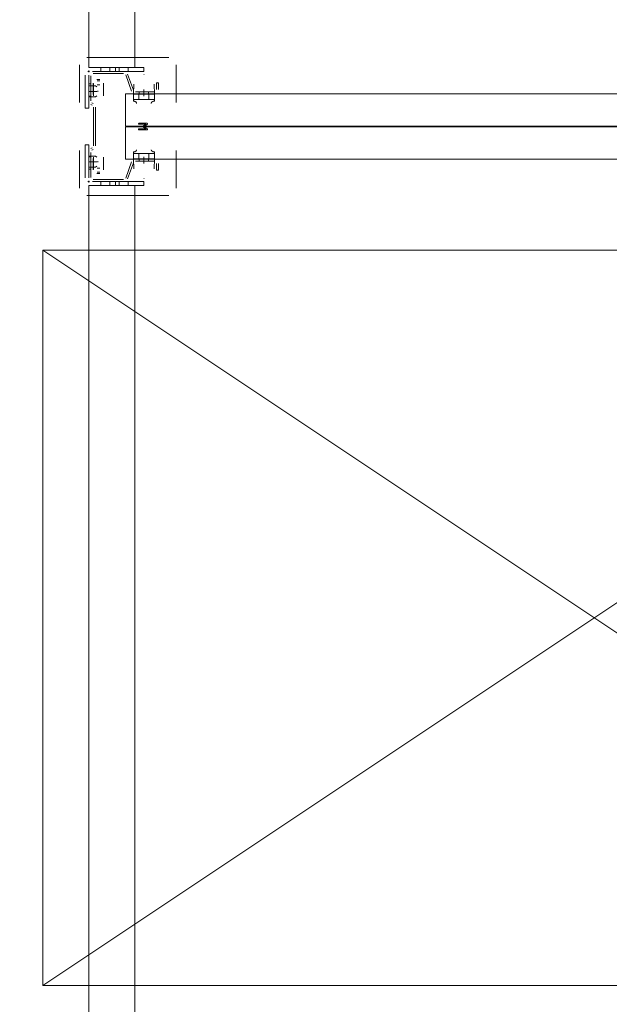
# Model space of a CAD drawing. Header units: millimetres. Extents: x -12989 to 357906, y -50379 to 30884.
# Tile 223 of 256: x 16717 to 17358, y 10456 to 11527. Entities that reach past the tile are written whole.
import ezdxf

# ---------------------------------------------------------------- set-up
doc = ezdxf.new("R2010")
doc.units = ezdxf.units.MM
doc.header["$MEASUREMENT"] = 0
doc.linetypes.add('MITTE2', pattern=[112.5, 75, -12.5, 12.5, -12.5])
doc.layers.add('Nowe_A_WYM_ZEWNETRZNE', color=7, linetype='Continuous')
for name, color, linetype, lineweight in [('Nowe_A_WYM_ZEWNETRZNE_Nr_pióra__1', 7, 'Continuous', 13), ('Nowe_A_WYM_ZEWNETRZNE_Nr_pióra__45', 7, 'Continuous', 15), ('Nowe_A_WYM_ZEWNETRZNE_Nr_pióra__85', 7, 'Continuous', 13), ('Nowe_REGAŁY_Nr_pióra__18', 9, 'Continuous', 13)]:
    doc.layers.add(name, color=color, linetype=linetype, lineweight=lineweight)
doc.styles.add('STYL_AUTOMATYCZNY_3', font='arial.ttf')
doc.dimstyles.new('STYL_AUTOMATYCZNY__1', dxfattribs={"dimtxt": 139.999998, "dimasz": 71.25, "dimexe": 0.18, "dimexo": 0.0625, "dimgap": 0, "dimtad": 1, "dimtih": 1, "dimtoh": 1, "dimdec": 0, "dimlfac": 0.1, "dimzin": 0, "dimdsep": 46, "dimtxsty": 'STYL_AUTOMATYCZNY_3', "dimblk": 'ARROWHEAD_6', "dimblk1": 'ARROWHEAD_6', "dimblk2": 'ARROWHEAD_6', "dimcen": 0.09, "dimse1": 1, "dimse2": 1, "dimclrd": 7, "dimclre": 7, "dimclrt": 7, "dimadec": 0, "dimazin": 0, "dimtfac": 1, "dimtdec": 4, "dimtmove": 0, "dimatfit": 3, "dimfxl": 0, "dimtolj": 1, "dimtzin": 0, "dimarcsym": 0})
doc.dimstyles.new('STYL_AUTOMATYCZNY__2', dxfattribs={"dimtxt": 139.999998, "dimasz": 71.25, "dimexe": 0.18, "dimexo": 0.0625, "dimgap": 0, "dimtad": 1, "dimdec": 0, "dimlfac": 0.1, "dimzin": 0, "dimdsep": 46, "dimtxsty": 'STYL_AUTOMATYCZNY_3', "dimblk": 'ARROWHEAD_6', "dimblk1": 'ARROWHEAD_6', "dimblk2": 'ARROWHEAD_6', "dimcen": 0.09, "dimse1": 1, "dimse2": 1, "dimclrd": 7, "dimclre": 7, "dimclrt": 7, "dimadec": 0, "dimazin": 0, "dimtfac": 1, "dimtdec": 4, "dimtmove": 0, "dimatfit": 3, "dimfxl": 0, "dimtolj": 1, "dimtzin": 0, "dimarcsym": 0})

# ---------------------------------------------------------------- blocks, each defined once
blk = doc.blocks.new('*D264')
at = {"layer": 'Nowe_A_WYM_ZEWNETRZNE_Nr_pióra__45', "color": 7, "linetype": 'Continuous', "lineweight": 15}
for p, q in [((5753.2, 15842.6), (5678.2, 15767.6)), ((36387.5, 15842.6), (36312.5, 15767.6))]:
    blk.add_line(p, q, dxfattribs=at)
at = {"layer": 'Nowe_A_WYM_ZEWNETRZNE_Nr_pióra__85', "color": 7, "linetype": 'Continuous', "lineweight": 13}
for p, q in [((5715.7, 15734.8), (5715.7, 15875.5)), ((36350, 15734.8), (36350, 15875.5)), ((5715.7, 15805.1), (36350, 15805.1))]:
    blk.add_line(p, q, dxfattribs=at)
at = {"layer": 'Nowe_A_WYM_ZEWNETRZNE_Nr_pióra__1', "color": 7, "lineweight": 13, "char_height": 140, "attachment_point": 7, "style": 'STYL_AUTOMATYCZNY_3'}
for s, insert in [('\\A1;{\\pql;\\fArial|b0|i0|c238|p0;\\W1.000000;3\xa0063}', (20685.9, 15833.1)), ('\\A1;{\\pql;\\fArial|b0|i0|c238|p0;\\W1.000000;15}', (36098.9, 15833.1))]:
    blk.add_mtext(s, dxfattribs=dict(at, insert=insert))
blk = doc.blocks.new('ARROWHEAD_6')
at = {"color": 0, "linetype": 'Continuous', "lineweight": 0}
for p, q in [((-0.5, -0.5), (0.5, 0.5)), ((0, 0), (-1, 0))]:
    blk.add_line(p, q, dxfattribs=at)
blk = doc.blocks.new('*D284')
at = {"layer": 'Nowe_A_WYM_ZEWNETRZNE_Nr_pióra__45', "color": 7, "linetype": 'Continuous', "lineweight": 15}
for p, q in [((5753.2, 13180.3), (5678.2, 13105.3)), ((36387.5, 13180.3), (36312.5, 13105.3))]:
    blk.add_line(p, q, dxfattribs=at)
at = {"layer": 'Nowe_A_WYM_ZEWNETRZNE_Nr_pióra__85', "color": 7, "linetype": 'Continuous', "lineweight": 13}
for p, q in [((5715.7, 13072.5), (5715.7, 13213.1)), ((36350, 13072.5), (36350, 13213.1)), ((5715.7, 13142.8), (36350, 13142.8))]:
    blk.add_line(p, q, dxfattribs=at)
at = {"layer": 'Nowe_A_WYM_ZEWNETRZNE_Nr_pióra__1', "color": 7, "lineweight": 13, "char_height": 140, "attachment_point": 7, "style": 'STYL_AUTOMATYCZNY_3'}
for s, insert in [('\\A1;{\\pql;\\fArial|b0|i0|c238|p0;\\W1.000000;3\xa0063}', (20685.9, 13170.8)), ('\\A1;{\\pql;\\fArial|b0|i0|c238|p0;\\W1.000000;15}', (36098.9, 13170.8))]:
    blk.add_mtext(s, dxfattribs=dict(at, insert=insert))
blk = doc.blocks.new('*D404')
at = {"layer": 'Nowe_A_WYM_ZEWNETRZNE_Nr_pióra__45', "color": 7, "linetype": 'Continuous', "lineweight": 15}
for p, q in [((1158.9, 14887.5), (1233.9, 14812.5)), ((1158.9, 7037.3), (1233.9, 6962.3))]:
    blk.add_line(p, q, dxfattribs=at)
at = {"layer": 'Nowe_A_WYM_ZEWNETRZNE_Nr_pióra__85', "color": 7, "linetype": 'Continuous', "lineweight": 13}
for p, q in [((1266.7, 14850), (1126.1, 14850)), ((1196.4, 6999.8), (1196.4, 14850)), ((1266.7, 6999.8), (1126.1, 6999.8))]:
    blk.add_line(p, q, dxfattribs=at)
at = {"layer": 'Nowe_A_WYM_ZEWNETRZNE_Nr_pióra__1', "color": 7, "lineweight": 13, "char_height": 140, "attachment_point": 7, "rotation": 90, "style": 'STYL_AUTOMATYCZNY_3'}
for s, insert in [('\\A1;{\\pql;\\fArial|b0|i0|c238|p0;\\W1.000000;15}', (1168.4, 14598.9)), ('\\A1;{\\pql;\\fArial|b0|i0|c238|p0;\\W1.000000;785}', (1168.4, 10658))]:
    blk.add_mtext(s, dxfattribs=dict(at, insert=insert))

msp = doc.modelspace()

# ---------------------------------------------------------------- linework, layer by layer
at = {"layer": 'Nowe_REGAŁY_Nr_pióra__18', "color": 9, "linetype": 'Continuous', "lineweight": 13}
for p, q in [((16792, 11475), (16792, 14167)), ((16842, 11475), (16842, 14167)), ((16879, 11486), (16790, 11486)), ((16879, 11486), (16790, 11486)), ((16782, 11478), (16782, 11437.1)), ((16782, 11478), (16782, 11437.1)), ((16792.9, 11471), (16791.1, 11471)), ((16792.9, 11471), (16791.1, 11471)), ((16792, 11475), (16852, 11475)), ((16792, 11470.1), (16792, 11471.9)), ((16792, 11470.1), (16792, 11471.9)), ((16852, 11471), (16796, 11471)), ((16829.9, 11471), (16796.7, 11471)), ((16829.9, 11471), (16796.7, 11471)), ((16805, 11471), (16805, 11475)), ((16815, 11471), (16815, 11475)), ((16821, 11471), (16821, 11475)), ((16825, 11471), (16825, 11475)), ((16835, 11471), (16835, 11475)), ((16852, 11471), (16852, 11475)), ((16887, 11437.1), (16887, 11478)), ((16887, 11437.1), (16887, 11478)), ((16788, 11431), (16788, 11467)), ((16792, 11467), (16792, 11431)), ((16792, 11466.2), (16792, 11439)), ((16792, 11466.2), (16792, 11439)), ((16794.2, 11439), (16794.2, 11466.2)), ((16794.2, 11439), (16794.2, 11466.2)), ((16796.7, 11468.7), (16829.9, 11468.7)), ((16796.7, 11468.7), (16829.9, 11468.7)), ((16804.1, 11462.1), (16800.9, 11462.1)), ((16804.1, 11462.1), (16800.9, 11462.1)), ((16804, 11460.7), (16801, 11460.7)), ((16804, 11460.7), (16801, 11460.7)), ((16832.2, 11467.1), (16838.6, 11449.6)), ((16832.2, 11467.1), (16838.6, 11449.6)), ((16840.7, 11450.4), (16834.3, 11467.9)), ((16840.7, 11450.4), (16834.3, 11467.9)), ((16852.2, 11467.5), (16851.8, 11467.5)), ((16852.2, 11467.5), (16851.8, 11467.5)), ((16794.2, 11457.5), (16792, 11457.5)), ((16794.2, 11457.5), (16792, 11457.5)), ((16792, 11455.3), (16799.5, 11455.3)), ((16792, 11449.2), (16800.8, 11449.2)), ((16796.9, 11458.1), (16796.9, 11445.9)), ((16796.9, 11458.1), (16796.9, 11445.9)), ((16797, 11453.7), (16797, 11457.9)), ((16797, 11453.7), (16797, 11457.9)), ((16797, 11453.7), (16797, 11447.1)), ((16797, 11453.7), (16797, 11447.1)), ((16800.9, 11454.3), (16799.5, 11455.3)), ((16804, 11456.5), (16801, 11456.5)), ((16804, 11456.5), (16801, 11456.5)), ((16801.9, 11449.9), (16801.9, 11448.6)), ((16808, 11457.9), (16808, 11453.7)), ((16808, 11457.9), (16808, 11453.7)), ((16808, 11447.1), (16808, 11453.7)), ((16808, 11447.1), (16808, 11453.7)), ((16808.1, 11445.9), (16808.1, 11458.1)), ((16808.1, 11445.9), (16808.1, 11458.1)), ((16840.9, 11457), (16840.5, 11446.2)), ((16840.9, 11457), (16840.5, 11446.2)), ((16863.5, 11446.2), (16863.1, 11457)), ((16863.5, 11446.2), (16863.1, 11457)), ((16865.5, 11458.5), (16865.5, 11451.2)), ((16867.7, 11458.5), (16865.5, 11458.5)), ((16865.5, 11458.5), (16865.5, 11451.2)), ((16867.7, 11458.5), (16865.5, 11458.5)), ((16867.7, 11451.2), (16867.7, 11458.5)), ((16867.7, 11451.2), (16867.7, 11458.5)), ((16792, 11444), (16794.2, 11444)), ((16792, 11444), (16794.2, 11444)), ((16792, 11443.5), (16794.2, 11443.5)), ((16792, 11443.5), (16794.2, 11443.5)), ((16792, 11443.2), (16799.5, 11443.2)), ((16796.9, 11445.9), (16797, 11445.9)), ((16796.9, 11445.9), (16797, 11445.9)), ((16797, 11444.3), (16797, 11447.1)), ((16797, 11444.3), (16797, 11447.1)), ((16797, 11445.9), (16797, 11444.2)), ((16797, 11445.9), (16797, 11444.2)), ((16797, 11444.2), (16797, 11444.3)), ((16797, 11444.2), (16797, 11444.3)), ((16797, 11444.2), (16797, 11444.2)), ((16797, 11444.2), (16797, 11444.2)), ((16799.5, 11443.2), (16800.9, 11444.2)), ((16808, 11444.3), (16808, 11447.1)), ((16808, 11444.3), (16808, 11447.1)), ((16808, 11444.2), (16808, 11445.9)), ((16808, 11445.9), (16808.1, 11445.9)), ((16808, 11444.2), (16808, 11445.9)), ((16808, 11445.9), (16808.1, 11445.9)), ((16808, 11444.3), (16808, 11444.2)), ((16808, 11444.3), (16808, 11444.2)), ((16808, 11444.2), (16808, 11444.2)), ((16808, 11444.2), (16808, 11444.2)), ((16840.5, 11446.2), (16840.5, 11446.2)), ((16840.5, 11446.2), (16840.5, 11439.7)), ((16840.5, 11446.2), (16840.5, 11446.2)), ((16840.5, 11446.2), (16840.5, 11439.7)), ((16840.5, 11438.6), (16840.5, 11442)), ((16840.5, 11438.6), (16840.5, 11442)), ((16840.6, 11446.2), (16840.6, 11440.5)), ((16840.6, 11446.2), (16841, 11446.2)), ((16840.6, 11446.2), (16840.6, 11440.5)), ((16840.6, 11446.2), (16841, 11446.2)), ((16840.6, 11440.2), (16841, 11440.2)), ((16840.6, 11440.2), (16841, 11440.2)), ((16851.9, 11446.2), (16841, 11446.2)), ((16851.9, 11446.2), (16841, 11446.2)), ((16841, 11440.2), (16851.9, 11440.2)), ((16841, 11440.2), (16851.9, 11440.2)), ((16863, 11448.7), (16843, 11448.7)), ((16863, 11448.7), (16843, 11448.7)), ((16843, 11446.5), (16863, 11446.5)), ((16843, 11446.5), (16863, 11446.5)), ((16846.5, 11446.2), (16846.5, 11440.2)), ((16846.5, 11446.2), (16846.5, 11440.2)), ((16846.8, 11446.5), (16846.8, 11448.7)), ((16846.8, 11446.5), (16846.8, 11448.7)), ((16851.9, 11446.2), (16852.1, 11446.2)), ((16851.9, 11446.2), (16852.1, 11446.2)), ((16851.9, 11440.2), (16852.1, 11440.2)), ((16851.9, 11440.2), (16852.1, 11440.2)), ((16863, 11446.2), (16852.1, 11446.2)), ((16863, 11446.2), (16852.1, 11446.2)), ((16852.1, 11440.2), (16863, 11440.2)), ((16852.1, 11440.2), (16863, 11440.2)), ((16857.1, 11446.5), (16857.1, 11448.7)), ((16857.1, 11446.5), (16857.1, 11448.7)), ((16857.5, 11446.2), (16857.5, 11440.2)), ((16857.5, 11446.2), (16857.5, 11440.2)), ((16863, 11446.2), (16863.4, 11446.2)), ((16863, 11446.2), (16863.4, 11446.2)), ((16863, 11440.2), (16863.4, 11440.2)), ((16863, 11440.2), (16863.4, 11440.2)), ((16863.4, 11440.5), (16863.4, 11446.2)), ((16863.4, 11440.5), (16863.4, 11446.2)), ((16863.5, 11439.7), (16863.5, 11446.2)), ((16863.5, 11446.2), (16863.5, 11446.2)), ((16863.5, 11439.7), (16863.5, 11446.2)), ((16863.5, 11446.2), (16863.5, 11446.2)), ((16863.5, 11442), (16863.5, 11438.6)), ((16863.5, 11442), (16863.5, 11438.6)), ((16788, 11431), (16792, 11431)), ((16794.4, 11434.9), (16795.7, 11434.1)), ((16794.4, 11434.9), (16795.7, 11434.1)), ((16796.9, 11436.1), (16795.5, 11436.9)), ((16796.9, 11436.1), (16795.5, 11436.9)), ((16797, 11432), (16797, 11390)), ((16797, 11432), (16797, 11390)), ((16799.2, 11390), (16799.2, 11432)), ((16799.2, 11390), (16799.2, 11432)), ((16855.5, 11414.5), (16846.5, 11414.5)), ((16855.5, 11414.5), (16846.5, 11414.5)), ((16846.5, 11413.5), (16853.9, 11413.5)), ((16846.5, 11413.5), (16853.9, 11413.5)), ((16853.9, 11408.5), (16846.5, 11408.5)), ((16853.9, 11408.5), (16846.5, 11408.5)), ((16846.5, 11407.5), (16855.5, 11407.5)), ((16846.5, 11407.5), (16855.5, 11407.5)), ((16853.9, 11413.5), (16850.8, 11411.5)), ((16853.9, 11413.5), (16850.8, 11411.5)), ((16850.8, 11410.5), (16853.9, 11408.5)), ((16850.8, 11410.5), (16853.9, 11408.5)), ((16851.9, 11411), (16855.8, 11413.6)), ((16851.9, 11411), (16855.8, 11413.6)), ((16855.7, 11408.4), (16851.9, 11411)), ((16855.7, 11408.4), (16851.9, 11411)), ((16788, 11391), (16792, 11391)), ((16788, 11391), (16788, 11355)), ((16792, 11355), (16792, 11391)), ((16795.7, 11387.9), (16794.4, 11387.1)), ((16795.7, 11387.9), (16794.4, 11387.1)), ((16795.5, 11385.1), (16796.9, 11385.9)), ((16795.5, 11385.1), (16796.9, 11385.9)), ((16782, 11384.8), (16782, 11344)), ((16782, 11384.8), (16782, 11344)), ((16792, 11382.9), (16792, 11355.7)), ((16792, 11382.9), (16792, 11355.7)), ((16792, 11378.8), (16799.5, 11378.8)), ((16794.2, 11378.5), (16792, 11378.5)), ((16794.2, 11378.5), (16792, 11378.5)), ((16794.2, 11378), (16792, 11378)), ((16794.2, 11378), (16792, 11378)), ((16794.2, 11355.7), (16794.2, 11382.9)), ((16794.2, 11355.7), (16794.2, 11382.9)), ((16797, 11376.1), (16796.9, 11376.1)), ((16796.9, 11376.1), (16796.9, 11363.9)), ((16797, 11376.1), (16796.9, 11376.1)), ((16796.9, 11376.1), (16796.9, 11363.9)), ((16797, 11377.7), (16797, 11376.1)), ((16797, 11377.7), (16797, 11377.7)), ((16797, 11377.7), (16797, 11374.9)), ((16797, 11377.7), (16797, 11377.7)), ((16797, 11377.7), (16797, 11376.1)), ((16797, 11377.7), (16797, 11377.7)), ((16797, 11377.7), (16797, 11374.9)), ((16797, 11377.7), (16797, 11377.7)), ((16797, 11368.3), (16797, 11374.9)), ((16797, 11368.3), (16797, 11374.9)), ((16799.5, 11378.8), (16800.9, 11377.8)), ((16808, 11376.1), (16808, 11377.7)), ((16808, 11377.7), (16808, 11377.7)), ((16808, 11377.7), (16808, 11374.9)), ((16808, 11377.7), (16808, 11377.7)), ((16808, 11376.1), (16808, 11377.7)), ((16808, 11377.7), (16808, 11377.7)), ((16808, 11377.7), (16808, 11374.9)), ((16808, 11377.7), (16808, 11377.7)), ((16808.1, 11376.1), (16808, 11376.1)), ((16808.1, 11376.1), (16808, 11376.1)), ((16808, 11374.9), (16808, 11368.3)), ((16808, 11374.9), (16808, 11368.3)), ((16808.1, 11363.9), (16808.1, 11376.1)), ((16808.1, 11363.9), (16808.1, 11376.1)), ((16840.5, 11380), (16840.5, 11383.4)), ((16840.5, 11380), (16840.5, 11383.4)), ((16840.5, 11382.2), (16840.5, 11375.7)), ((16840.5, 11382.2), (16840.5, 11375.7)), ((16840.5, 11375.7), (16840.5, 11375.7)), ((16840.5, 11375.7), (16840.9, 11365)), ((16840.5, 11375.7), (16840.5, 11375.7)), ((16840.5, 11375.7), (16840.9, 11365)), ((16840.6, 11381.7), (16841, 11381.7)), ((16840.6, 11381.7), (16841, 11381.7)), ((16840.6, 11381.5), (16840.6, 11375.7)), ((16840.6, 11381.5), (16840.6, 11375.7)), ((16840.6, 11375.7), (16841, 11375.7)), ((16840.6, 11375.7), (16841, 11375.7)), ((16851.9, 11381.7), (16841, 11381.7)), ((16851.9, 11381.7), (16841, 11381.7)), ((16841, 11375.7), (16851.9, 11375.7)), ((16841, 11375.7), (16851.9, 11375.7)), ((16863, 11375.5), (16843, 11375.5)), ((16863, 11375.5), (16843, 11375.5)), ((16846.5, 11375.7), (16846.5, 11381.7)), ((16846.5, 11375.7), (16846.5, 11381.7)), ((16846.8, 11373.2), (16846.8, 11375.5)), ((16846.8, 11373.2), (16846.8, 11375.5)), ((16851.9, 11381.7), (16852.1, 11381.7)), ((16851.9, 11381.7), (16852.1, 11381.7)), ((16851.9, 11375.7), (16852.1, 11375.7)), ((16851.9, 11375.7), (16852.1, 11375.7)), ((16863, 11381.7), (16852.1, 11381.7)), ((16863, 11381.7), (16852.1, 11381.7)), ((16852.1, 11375.7), (16863, 11375.7)), ((16852.1, 11375.7), (16863, 11375.7)), ((16857.1, 11373.2), (16857.1, 11375.5)), ((16857.1, 11373.2), (16857.1, 11375.5)), ((16857.5, 11375.7), (16857.5, 11381.7)), ((16857.5, 11375.7), (16857.5, 11381.7)), ((16863, 11381.7), (16863.4, 11381.7)), ((16863, 11381.7), (16863.4, 11381.7)), ((16863, 11375.7), (16863.4, 11375.7)), ((16863, 11375.7), (16863.4, 11375.7)), ((16863.1, 11365), (16863.5, 11375.7)), ((16863.1, 11365), (16863.5, 11375.7)), ((16863.4, 11381.7), (16863.4, 11375.7)), ((16863.4, 11381.7), (16863.4, 11375.7)), ((16863.5, 11375.7), (16863.5, 11382.2)), ((16863.5, 11375.7), (16863.5, 11382.2)), ((16863.5, 11375.7), (16863.5, 11375.7)), ((16863.5, 11375.7), (16863.5, 11375.7)), ((16887, 11344), (16887, 11384.8)), ((16887, 11344), (16887, 11384.8)), ((16792, 11372.7), (16800.8, 11372.7)), ((16792, 11366.7), (16799.5, 11366.7)), ((16792, 11364.5), (16794.2, 11364.5)), ((16792, 11364.5), (16794.2, 11364.5)), ((16797, 11364.1), (16797, 11368.3)), ((16797, 11364.1), (16797, 11368.3)), ((16800.9, 11367.7), (16799.5, 11366.7)), ((16804, 11365.5), (16801, 11365.5)), ((16804, 11365.5), (16801, 11365.5)), ((16801.9, 11372.1), (16801.9, 11373.4)), ((16808, 11368.3), (16808, 11364.1)), ((16808, 11368.3), (16808, 11364.1)), ((16838.6, 11372.4), (16832.2, 11354.9)), ((16838.6, 11372.4), (16832.2, 11354.9)), ((16834.3, 11354.1), (16840.7, 11371.6)), ((16834.3, 11354.1), (16840.7, 11371.6)), ((16843, 11373.2), (16863, 11373.2)), ((16843, 11373.2), (16863, 11373.2)), ((16865.5, 11370.7), (16865.5, 11363.5)), ((16865.5, 11370.7), (16865.5, 11363.5)), ((16867.7, 11363.5), (16867.7, 11370.7)), ((16867.7, 11363.5), (16867.7, 11370.7)), ((16829.9, 11353.2), (16796.7, 11353.2)), ((16829.9, 11353.2), (16796.7, 11353.2)), ((16800.9, 11359.9), (16804.1, 11359.9)), ((16800.9, 11359.9), (16804.1, 11359.9)), ((16804, 11361.2), (16801, 11361.2)), ((16804, 11361.2), (16801, 11361.2)), ((16851.8, 11354.4), (16852.2, 11354.4)), ((16851.8, 11354.4), (16852.2, 11354.4)), ((16865.5, 11363.5), (16867.7, 11363.5)), ((16865.5, 11363.5), (16867.7, 11363.5)), ((16792.9, 11351), (16791.1, 11351)), ((16792.9, 11351), (16791.1, 11351)), ((16792, 11350.1), (16792, 11351.9)), ((16792, 11350.1), (16792, 11351.9)), ((16792, 11347), (16852, 11347)), ((16792, 8655), (16792, 11347)), ((16852, 11351), (16796, 11351)), ((16796.7, 11351), (16829.9, 11351)), ((16796.7, 11351), (16829.9, 11351)), ((16805, 11351), (16805, 11347)), ((16815, 11351), (16815, 11347)), ((16821, 11351), (16821, 11347)), ((16825, 11351), (16825, 11347)), ((16835, 11351), (16835, 11347)), ((16842, 8655), (16842, 11347)), ((16852, 11351), (16852, 11347)), ((16790, 11336), (16879, 11336)), ((16790, 11336), (16879, 11336))]:
    msp.add_line(p, q, dxfattribs=at)
at = {"layer": 'Nowe_REGAŁY_Nr_pióra__18', "color": 9, "linetype": 'MITTE2', "lineweight": 13}
for p, q in [((16852, 11444), (16852, 11451.2)), ((16852, 11444), (16852, 11451.2)), ((16852, 11370.7), (16852, 11378)), ((16852, 11370.7), (16852, 11378))]:
    msp.add_line(p, q, dxfattribs=at)
at = {"layer": 'Nowe_REGAŁY_Nr_pióra__18', "color": 9, "linetype": 'Continuous', "lineweight": 13}
for points in [[(16832, 11411.5), (16832, 11446.5), (17852, 11446.5), (17852, 11411.5)], [(16832, 11411.5), (16832, 11446.5), (17852, 11446.5), (17852, 11411.5)], [(16832, 11375.5), (16832, 11410.5), (17852, 11410.5), (17852, 11375.5)], [(16832, 11375.5), (16832, 11410.5), (17852, 11410.5), (17852, 11375.5)]]:
    msp.add_lwpolyline(points, close=True, dxfattribs=at)
at = {"layer": 'Nowe_REGAŁY_Nr_pióra__18', "color": 9, "linetype": 'Continuous', "lineweight": 13, "flags": 128}
for points in [[(16840.6, 11446.2), (16840.6, 11446.2), (16840.6, 11446.2), (16840.6, 11446.1), (16840.6, 11446.1), (16840.6, 11446), (16840.6, 11445.9), (16840.6, 11445.7), (16840.6, 11445.6), (16840.6, 11445.5), (16840.6, 11445.3), (16840.6, 11445.1), (16840.6, 11444.9), (16840.6, 11444.7), (16840.6, 11444.5), (16840.6, 11444.3), (16840.6, 11444), (16840.5, 11443.8), (16840.5, 11443.5), (16840.5, 11443.2), (16840.5, 11443), (16840.5, 11442.7), (16840.5, 11442.3), (16840.5, 11442)], [(16840.6, 11446.2), (16840.6, 11446.2), (16840.6, 11446.2), (16840.6, 11446.1), (16840.6, 11446.1), (16840.6, 11446), (16840.6, 11445.9), (16840.6, 11445.7), (16840.6, 11445.6), (16840.6, 11445.5), (16840.6, 11445.3), (16840.6, 11445.1), (16840.6, 11444.9), (16840.6, 11444.7), (16840.6, 11444.5), (16840.6, 11444.3), (16840.6, 11444), (16840.5, 11443.8), (16840.5, 11443.5), (16840.5, 11443.2), (16840.5, 11443), (16840.5, 11442.7), (16840.5, 11442.3), (16840.5, 11442)], [(16840.5, 11438.6), (16840.5, 11438.7), (16840.5, 11438.8), (16840.5, 11438.9), (16840.5, 11439), (16840.5, 11439.2), (16840.5, 11439.3), (16840.6, 11439.4), (16840.6, 11439.5), (16840.6, 11439.6), (16840.6, 11439.6), (16840.6, 11439.7), (16840.6, 11439.8), (16840.6, 11439.9), (16840.6, 11439.9), (16840.6, 11440), (16840.6, 11440), (16840.6, 11440.1), (16840.6, 11440.1), (16840.6, 11440.2), (16840.6, 11440.2), (16840.6, 11440.2), (16840.6, 11440.2), (16840.6, 11440.2)], [(16840.5, 11438.6), (16840.5, 11438.7), (16840.5, 11438.8), (16840.5, 11438.9), (16840.5, 11439), (16840.5, 11439.2), (16840.5, 11439.3), (16840.6, 11439.4), (16840.6, 11439.5), (16840.6, 11439.6), (16840.6, 11439.6), (16840.6, 11439.7), (16840.6, 11439.8), (16840.6, 11439.9), (16840.6, 11439.9), (16840.6, 11440), (16840.6, 11440), (16840.6, 11440.1), (16840.6, 11440.1), (16840.6, 11440.2), (16840.6, 11440.2), (16840.6, 11440.2), (16840.6, 11440.2), (16840.6, 11440.2)], [(16844, 11436.2), (16844, 11436.4), (16844, 11436.6), (16843.9, 11436.7), (16843.9, 11436.9), (16843.8, 11437), (16843.7, 11437.2), (16843.6, 11437.3), (16843.5, 11437.5), (16843.4, 11437.6), (16843.3, 11437.7), (16843.1, 11437.8), (16843, 11437.9), (16842.8, 11438), (16842.6, 11438.1), (16842.5, 11438.2), (16842.3, 11438.3), (16842.1, 11438.3), (16841.9, 11438.4), (16841.6, 11438.4), (16841.4, 11438.5), (16841.2, 11438.5), (16841, 11438.5), (16840.8, 11438.6), (16840.5, 11438.6)], [(16844, 11436.2), (16844, 11436.4), (16844, 11436.6), (16843.9, 11436.7), (16843.9, 11436.9), (16843.8, 11437), (16843.7, 11437.2), (16843.6, 11437.3), (16843.5, 11437.5), (16843.4, 11437.6), (16843.3, 11437.7), (16843.1, 11437.8), (16843, 11437.9), (16842.8, 11438), (16842.6, 11438.1), (16842.5, 11438.2), (16842.3, 11438.3), (16842.1, 11438.3), (16841.9, 11438.4), (16841.6, 11438.4), (16841.4, 11438.5), (16841.2, 11438.5), (16841, 11438.5), (16840.8, 11438.6), (16840.5, 11438.6)], [(16863.5, 11438.6), (16863.2, 11438.5), (16863, 11438.5), (16862.8, 11438.5), (16862.6, 11438.5), (16862.4, 11438.4), (16862.1, 11438.4), (16861.9, 11438.3), (16861.7, 11438.3), (16861.6, 11438.2), (16861.4, 11438.1), (16861.2, 11438), (16861, 11437.9), (16860.9, 11437.8), (16860.7, 11437.7), (16860.6, 11437.6), (16860.5, 11437.5), (16860.4, 11437.3), (16860.3, 11437.2), (16860.2, 11437), (16860.1, 11436.9), (16860.1, 11436.7), (16860, 11436.6), (16860, 11436.4), (16860, 11436.2)], [(16863.5, 11438.6), (16863.2, 11438.5), (16863, 11438.5), (16862.8, 11438.5), (16862.6, 11438.5), (16862.4, 11438.4), (16862.1, 11438.4), (16861.9, 11438.3), (16861.7, 11438.3), (16861.6, 11438.2), (16861.4, 11438.1), (16861.2, 11438), (16861, 11437.9), (16860.9, 11437.8), (16860.7, 11437.7), (16860.6, 11437.6), (16860.5, 11437.5), (16860.4, 11437.3), (16860.3, 11437.2), (16860.2, 11437), (16860.1, 11436.9), (16860.1, 11436.7), (16860, 11436.6), (16860, 11436.4), (16860, 11436.2)], [(16863.4, 11446.2), (16863.4, 11446.2), (16863.4, 11446.2), (16863.4, 11446.1), (16863.4, 11446.1), (16863.4, 11446), (16863.4, 11445.9), (16863.4, 11445.7), (16863.4, 11445.6), (16863.4, 11445.5), (16863.4, 11445.3), (16863.4, 11445.1), (16863.4, 11444.9), (16863.4, 11444.7), (16863.4, 11444.5), (16863.4, 11444.3), (16863.4, 11444), (16863.5, 11443.8), (16863.5, 11443.5), (16863.5, 11443.2), (16863.5, 11442.9), (16863.5, 11442.6), (16863.5, 11442.3), (16863.5, 11442)], [(16863.4, 11446.2), (16863.4, 11446.2), (16863.4, 11446.2), (16863.4, 11446.1), (16863.4, 11446.1), (16863.4, 11446), (16863.4, 11445.9), (16863.4, 11445.7), (16863.4, 11445.6), (16863.4, 11445.5), (16863.4, 11445.3), (16863.4, 11445.1), (16863.4, 11444.9), (16863.4, 11444.7), (16863.4, 11444.5), (16863.4, 11444.3), (16863.4, 11444), (16863.5, 11443.8), (16863.5, 11443.5), (16863.5, 11443.2), (16863.5, 11442.9), (16863.5, 11442.6), (16863.5, 11442.3), (16863.5, 11442)], [(16863.5, 11438.6), (16863.5, 11438.7), (16863.5, 11438.8), (16863.5, 11438.9), (16863.5, 11439), (16863.5, 11439.2), (16863.5, 11439.3), (16863.4, 11439.4), (16863.4, 11439.5), (16863.4, 11439.6), (16863.4, 11439.6), (16863.4, 11439.7), (16863.4, 11439.8), (16863.4, 11439.9), (16863.4, 11439.9), (16863.4, 11440), (16863.4, 11440), (16863.4, 11440.1), (16863.4, 11440.1), (16863.4, 11440.2), (16863.4, 11440.2), (16863.4, 11440.2), (16863.4, 11440.2), (16863.4, 11440.2)], [(16863.5, 11438.6), (16863.5, 11438.7), (16863.5, 11438.8), (16863.5, 11438.9), (16863.5, 11439), (16863.5, 11439.2), (16863.5, 11439.3), (16863.4, 11439.4), (16863.4, 11439.5), (16863.4, 11439.6), (16863.4, 11439.6), (16863.4, 11439.7), (16863.4, 11439.8), (16863.4, 11439.9), (16863.4, 11439.9), (16863.4, 11440), (16863.4, 11440), (16863.4, 11440.1), (16863.4, 11440.1), (16863.4, 11440.2), (16863.4, 11440.2), (16863.4, 11440.2), (16863.4, 11440.2), (16863.4, 11440.2)], [(16846.5, 11414.5), (16846.5, 11414.5), (16846.4, 11414.5), (16846.4, 11414.5), (16846.3, 11414.5), (16846.3, 11414.5), (16846.3, 11414.5), (16846.3, 11414.4), (16846.2, 11414.4), (16846.2, 11414.4), (16846.2, 11414.4), (16846.1, 11414.4), (16846.1, 11414.4), (16846.1, 11414.3), (16846.1, 11414.3), (16846.1, 11414.3), (16846.1, 11414.3), (16846, 11414.2), (16846, 11414.2), (16846, 11414.2), (16846, 11414.1), (16846, 11414.1), (16846, 11414.1), (16846, 11414), (16846, 11414)], [(16846.5, 11414.5), (16846.5, 11414.5), (16846.4, 11414.5), (16846.4, 11414.5), (16846.3, 11414.5), (16846.3, 11414.5), (16846.3, 11414.5), (16846.3, 11414.4), (16846.2, 11414.4), (16846.2, 11414.4), (16846.2, 11414.4), (16846.1, 11414.4), (16846.1, 11414.4), (16846.1, 11414.3), (16846.1, 11414.3), (16846.1, 11414.3), (16846.1, 11414.3), (16846, 11414.2), (16846, 11414.2), (16846, 11414.2), (16846, 11414.1), (16846, 11414.1), (16846, 11414.1), (16846, 11414), (16846, 11414)], [(16846, 11414), (16846, 11413.9), (16846, 11413.9), (16846, 11413.9), (16846, 11413.8), (16846, 11413.8), (16846, 11413.8), (16846, 11413.7), (16846.1, 11413.7), (16846.1, 11413.7), (16846.1, 11413.7), (16846.1, 11413.6), (16846.1, 11413.6), (16846.1, 11413.6), (16846.2, 11413.6), (16846.2, 11413.6), (16846.2, 11413.5), (16846.3, 11413.5), (16846.3, 11413.5), (16846.3, 11413.5), (16846.3, 11413.5), (16846.4, 11413.5), (16846.4, 11413.5), (16846.5, 11413.5), (16846.5, 11413.5)], [(16846, 11414), (16846, 11413.9), (16846, 11413.9), (16846, 11413.9), (16846, 11413.8), (16846, 11413.8), (16846, 11413.8), (16846, 11413.7), (16846.1, 11413.7), (16846.1, 11413.7), (16846.1, 11413.7), (16846.1, 11413.6), (16846.1, 11413.6), (16846.1, 11413.6), (16846.2, 11413.6), (16846.2, 11413.6), (16846.2, 11413.5), (16846.3, 11413.5), (16846.3, 11413.5), (16846.3, 11413.5), (16846.3, 11413.5), (16846.4, 11413.5), (16846.4, 11413.5), (16846.5, 11413.5), (16846.5, 11413.5)], [(16846.5, 11408.5), (16846.5, 11408.5), (16846.4, 11408.5), (16846.4, 11408.5), (16846.3, 11408.5), (16846.3, 11408.5), (16846.3, 11408.5), (16846.3, 11408.5), (16846.2, 11408.4), (16846.2, 11408.4), (16846.2, 11408.4), (16846.1, 11408.4), (16846.1, 11408.4), (16846.1, 11408.3), (16846.1, 11408.3), (16846.1, 11408.3), (16846.1, 11408.3), (16846, 11408.2), (16846, 11408.2), (16846, 11408.2), (16846, 11408.1), (16846, 11408.1), (16846, 11408.1), (16846, 11408), (16846, 11408)], [(16846.5, 11408.5), (16846.5, 11408.5), (16846.4, 11408.5), (16846.4, 11408.5), (16846.3, 11408.5), (16846.3, 11408.5), (16846.3, 11408.5), (16846.3, 11408.5), (16846.2, 11408.4), (16846.2, 11408.4), (16846.2, 11408.4), (16846.1, 11408.4), (16846.1, 11408.4), (16846.1, 11408.3), (16846.1, 11408.3), (16846.1, 11408.3), (16846.1, 11408.3), (16846, 11408.2), (16846, 11408.2), (16846, 11408.2), (16846, 11408.1), (16846, 11408.1), (16846, 11408.1), (16846, 11408), (16846, 11408)], [(16846, 11408), (16846, 11408), (16846, 11407.9), (16846, 11407.9), (16846, 11407.8), (16846, 11407.8), (16846, 11407.8), (16846, 11407.7), (16846.1, 11407.7), (16846.1, 11407.7), (16846.1, 11407.7), (16846.1, 11407.6), (16846.1, 11407.6), (16846.1, 11407.6), (16846.2, 11407.6), (16846.2, 11407.6), (16846.2, 11407.5), (16846.3, 11407.5), (16846.3, 11407.5), (16846.3, 11407.5), (16846.3, 11407.5), (16846.4, 11407.5), (16846.4, 11407.5), (16846.5, 11407.5), (16846.5, 11407.5)], [(16846, 11408), (16846, 11408), (16846, 11407.9), (16846, 11407.9), (16846, 11407.8), (16846, 11407.8), (16846, 11407.8), (16846, 11407.7), (16846.1, 11407.7), (16846.1, 11407.7), (16846.1, 11407.7), (16846.1, 11407.6), (16846.1, 11407.6), (16846.1, 11407.6), (16846.2, 11407.6), (16846.2, 11407.6), (16846.2, 11407.5), (16846.3, 11407.5), (16846.3, 11407.5), (16846.3, 11407.5), (16846.3, 11407.5), (16846.4, 11407.5), (16846.4, 11407.5), (16846.5, 11407.5), (16846.5, 11407.5)], [(16850.8, 11411.5), (16850.8, 11411.4), (16850.8, 11411.4), (16850.7, 11411.4), (16850.7, 11411.4), (16850.7, 11411.4), (16850.7, 11411.3), (16850.7, 11411.3), (16850.6, 11411.3), (16850.6, 11411.3), (16850.6, 11411.3), (16850.6, 11411.3), (16850.6, 11411.2), (16850.6, 11411.2), (16850.6, 11411.2), (16850.5, 11411.2), (16850.5, 11411.2), (16850.5, 11411.1), (16850.5, 11411.1), (16850.5, 11411.1), (16850.5, 11411.1), (16850.5, 11411.1), (16850.5, 11411), (16850.5, 11411), (16850.5, 11411)], [(16850.8, 11411.5), (16850.8, 11411.4), (16850.8, 11411.4), (16850.7, 11411.4), (16850.7, 11411.4), (16850.7, 11411.4), (16850.7, 11411.3), (16850.7, 11411.3), (16850.6, 11411.3), (16850.6, 11411.3), (16850.6, 11411.3), (16850.6, 11411.3), (16850.6, 11411.2), (16850.6, 11411.2), (16850.6, 11411.2), (16850.5, 11411.2), (16850.5, 11411.2), (16850.5, 11411.1), (16850.5, 11411.1), (16850.5, 11411.1), (16850.5, 11411.1), (16850.5, 11411.1), (16850.5, 11411), (16850.5, 11411), (16850.5, 11411)], [(16850.5, 11411), (16850.5, 11411), (16850.5, 11410.9), (16850.5, 11410.9), (16850.5, 11410.9), (16850.5, 11410.9), (16850.5, 11410.9), (16850.5, 11410.8), (16850.5, 11410.8), (16850.5, 11410.8), (16850.6, 11410.8), (16850.6, 11410.8), (16850.6, 11410.7), (16850.6, 11410.7), (16850.6, 11410.7), (16850.6, 11410.7), (16850.6, 11410.7), (16850.7, 11410.6), (16850.7, 11410.6), (16850.7, 11410.6), (16850.7, 11410.6), (16850.7, 11410.6), (16850.8, 11410.6), (16850.8, 11410.5), (16850.8, 11410.5)], [(16850.5, 11411), (16850.5, 11411), (16850.5, 11410.9), (16850.5, 11410.9), (16850.5, 11410.9), (16850.5, 11410.9), (16850.5, 11410.9), (16850.5, 11410.8), (16850.5, 11410.8), (16850.5, 11410.8), (16850.6, 11410.8), (16850.6, 11410.8), (16850.6, 11410.7), (16850.6, 11410.7), (16850.6, 11410.7), (16850.6, 11410.7), (16850.6, 11410.7), (16850.7, 11410.6), (16850.7, 11410.6), (16850.7, 11410.6), (16850.7, 11410.6), (16850.7, 11410.6), (16850.8, 11410.6), (16850.8, 11410.5), (16850.8, 11410.5)], [(16856, 11414), (16856, 11414), (16856, 11414.1), (16856, 11414.1), (16856, 11414.1), (16856, 11414.2), (16856, 11414.2), (16856, 11414.2), (16855.9, 11414.3), (16855.9, 11414.3), (16855.9, 11414.3), (16855.9, 11414.3), (16855.9, 11414.4), (16855.9, 11414.4), (16855.8, 11414.4), (16855.8, 11414.4), (16855.8, 11414.4), (16855.7, 11414.4), (16855.7, 11414.5), (16855.7, 11414.5), (16855.7, 11414.5), (16855.6, 11414.5), (16855.6, 11414.5), (16855.5, 11414.5), (16855.5, 11414.5)], [(16856, 11414), (16856, 11414), (16856, 11414.1), (16856, 11414.1), (16856, 11414.1), (16856, 11414.2), (16856, 11414.2), (16856, 11414.2), (16855.9, 11414.3), (16855.9, 11414.3), (16855.9, 11414.3), (16855.9, 11414.3), (16855.9, 11414.4), (16855.9, 11414.4), (16855.8, 11414.4), (16855.8, 11414.4), (16855.8, 11414.4), (16855.7, 11414.4), (16855.7, 11414.5), (16855.7, 11414.5), (16855.7, 11414.5), (16855.6, 11414.5), (16855.6, 11414.5), (16855.5, 11414.5), (16855.5, 11414.5)], [(16855.5, 11407.5), (16855.5, 11407.5), (16855.6, 11407.5), (16855.6, 11407.5), (16855.7, 11407.5), (16855.7, 11407.5), (16855.7, 11407.5), (16855.7, 11407.5), (16855.8, 11407.5), (16855.8, 11407.6), (16855.8, 11407.6), (16855.9, 11407.6), (16855.9, 11407.6), (16855.9, 11407.6), (16855.9, 11407.7), (16855.9, 11407.7), (16855.9, 11407.7), (16856, 11407.7), (16856, 11407.8), (16856, 11407.8), (16856, 11407.8), (16856, 11407.9), (16856, 11407.9), (16856, 11408), (16856, 11408)], [(16855.5, 11407.5), (16855.5, 11407.5), (16855.6, 11407.5), (16855.6, 11407.5), (16855.7, 11407.5), (16855.7, 11407.5), (16855.7, 11407.5), (16855.7, 11407.5), (16855.8, 11407.5), (16855.8, 11407.6), (16855.8, 11407.6), (16855.9, 11407.6), (16855.9, 11407.6), (16855.9, 11407.6), (16855.9, 11407.7), (16855.9, 11407.7), (16855.9, 11407.7), (16856, 11407.7), (16856, 11407.8), (16856, 11407.8), (16856, 11407.8), (16856, 11407.9), (16856, 11407.9), (16856, 11408), (16856, 11408)], [(16856, 11408), (16856, 11408), (16856, 11408), (16856, 11408.1), (16856, 11408.1), (16856, 11408.1), (16856, 11408.1), (16856, 11408.1), (16856, 11408.2), (16856, 11408.2), (16856, 11408.2), (16855.9, 11408.2), (16855.9, 11408.2), (16855.9, 11408.3), (16855.9, 11408.3), (16855.9, 11408.3), (16855.9, 11408.3), (16855.9, 11408.3), (16855.9, 11408.3), (16855.8, 11408.4), (16855.8, 11408.4), (16855.8, 11408.4), (16855.8, 11408.4), (16855.8, 11408.4), (16855.7, 11408.4)], [(16856, 11408), (16856, 11408), (16856, 11408), (16856, 11408.1), (16856, 11408.1), (16856, 11408.1), (16856, 11408.1), (16856, 11408.1), (16856, 11408.2), (16856, 11408.2), (16856, 11408.2), (16855.9, 11408.2), (16855.9, 11408.2), (16855.9, 11408.3), (16855.9, 11408.3), (16855.9, 11408.3), (16855.9, 11408.3), (16855.9, 11408.3), (16855.9, 11408.3), (16855.8, 11408.4), (16855.8, 11408.4), (16855.8, 11408.4), (16855.8, 11408.4), (16855.8, 11408.4), (16855.7, 11408.4)], [(16855.8, 11413.6), (16855.8, 11413.6), (16855.8, 11413.6), (16855.8, 11413.6), (16855.8, 11413.6), (16855.9, 11413.6), (16855.9, 11413.6), (16855.9, 11413.7), (16855.9, 11413.7), (16855.9, 11413.7), (16855.9, 11413.7), (16855.9, 11413.7), (16855.9, 11413.7), (16856, 11413.8), (16856, 11413.8), (16856, 11413.8), (16856, 11413.8), (16856, 11413.8), (16856, 11413.9), (16856, 11413.9), (16856, 11413.9), (16856, 11413.9), (16856, 11413.9), (16856, 11414), (16856, 11414)], [(16855.8, 11413.6), (16855.8, 11413.6), (16855.8, 11413.6), (16855.8, 11413.6), (16855.8, 11413.6), (16855.9, 11413.6), (16855.9, 11413.6), (16855.9, 11413.7), (16855.9, 11413.7), (16855.9, 11413.7), (16855.9, 11413.7), (16855.9, 11413.7), (16855.9, 11413.7), (16856, 11413.8), (16856, 11413.8), (16856, 11413.8), (16856, 11413.8), (16856, 11413.8), (16856, 11413.9), (16856, 11413.9), (16856, 11413.9), (16856, 11413.9), (16856, 11413.9), (16856, 11414), (16856, 11414)], [(16840.5, 11383.4), (16840.8, 11383.4), (16841, 11383.4), (16841.2, 11383.5), (16841.4, 11383.5), (16841.6, 11383.5), (16841.9, 11383.6), (16842.1, 11383.6), (16842.3, 11383.7), (16842.5, 11383.8), (16842.6, 11383.9), (16842.8, 11383.9), (16843, 11384), (16843.1, 11384.2), (16843.3, 11384.3), (16843.4, 11384.4), (16843.5, 11384.5), (16843.6, 11384.7), (16843.7, 11384.8), (16843.8, 11384.9), (16843.9, 11385.1), (16843.9, 11385.3), (16844, 11385.4), (16844, 11385.6), (16844, 11385.7)], [(16840.5, 11383.4), (16840.8, 11383.4), (16841, 11383.4), (16841.2, 11383.5), (16841.4, 11383.5), (16841.6, 11383.5), (16841.9, 11383.6), (16842.1, 11383.6), (16842.3, 11383.7), (16842.5, 11383.8), (16842.6, 11383.9), (16842.8, 11383.9), (16843, 11384), (16843.1, 11384.2), (16843.3, 11384.3), (16843.4, 11384.4), (16843.5, 11384.5), (16843.6, 11384.7), (16843.7, 11384.8), (16843.8, 11384.9), (16843.9, 11385.1), (16843.9, 11385.3), (16844, 11385.4), (16844, 11385.6), (16844, 11385.7)], [(16860, 11385.7), (16860, 11385.6), (16860, 11385.4), (16860.1, 11385.3), (16860.1, 11385.1), (16860.2, 11384.9), (16860.3, 11384.8), (16860.4, 11384.7), (16860.5, 11384.5), (16860.6, 11384.4), (16860.7, 11384.3), (16860.9, 11384.2), (16861, 11384.1), (16861.2, 11384), (16861.4, 11383.9), (16861.6, 11383.8), (16861.7, 11383.7), (16861.9, 11383.6), (16862.1, 11383.6), (16862.4, 11383.5), (16862.6, 11383.5), (16862.8, 11383.5), (16863, 11383.4), (16863.2, 11383.4), (16863.5, 11383.4)], [(16860, 11385.7), (16860, 11385.6), (16860, 11385.4), (16860.1, 11385.3), (16860.1, 11385.1), (16860.2, 11384.9), (16860.3, 11384.8), (16860.4, 11384.7), (16860.5, 11384.5), (16860.6, 11384.4), (16860.7, 11384.3), (16860.9, 11384.2), (16861, 11384.1), (16861.2, 11384), (16861.4, 11383.9), (16861.6, 11383.8), (16861.7, 11383.7), (16861.9, 11383.6), (16862.1, 11383.6), (16862.4, 11383.5), (16862.6, 11383.5), (16862.8, 11383.5), (16863, 11383.4), (16863.2, 11383.4), (16863.5, 11383.4)], [(16840.5, 11383.4), (16840.5, 11383.3), (16840.5, 11383.2), (16840.5, 11383), (16840.5, 11382.9), (16840.5, 11382.8), (16840.5, 11382.7), (16840.6, 11382.6), (16840.6, 11382.5), (16840.6, 11382.4), (16840.6, 11382.3), (16840.6, 11382.3), (16840.6, 11382.2), (16840.6, 11382.1), (16840.6, 11382), (16840.6, 11382), (16840.6, 11381.9), (16840.6, 11381.9), (16840.6, 11381.8), (16840.6, 11381.8), (16840.6, 11381.8), (16840.6, 11381.8), (16840.6, 11381.7), (16840.6, 11381.7)], [(16840.5, 11383.4), (16840.5, 11383.3), (16840.5, 11383.2), (16840.5, 11383), (16840.5, 11382.9), (16840.5, 11382.8), (16840.5, 11382.7), (16840.6, 11382.6), (16840.6, 11382.5), (16840.6, 11382.4), (16840.6, 11382.3), (16840.6, 11382.3), (16840.6, 11382.2), (16840.6, 11382.1), (16840.6, 11382), (16840.6, 11382), (16840.6, 11381.9), (16840.6, 11381.9), (16840.6, 11381.8), (16840.6, 11381.8), (16840.6, 11381.8), (16840.6, 11381.8), (16840.6, 11381.7), (16840.6, 11381.7)], [(16840.6, 11375.7), (16840.6, 11375.8), (16840.6, 11375.8), (16840.6, 11375.9), (16840.6, 11375.9), (16840.6, 11376), (16840.6, 11376.1), (16840.6, 11376.2), (16840.6, 11376.4), (16840.6, 11376.5), (16840.6, 11376.7), (16840.6, 11376.8), (16840.6, 11377), (16840.6, 11377.2), (16840.6, 11377.5), (16840.6, 11377.7), (16840.6, 11377.9), (16840.5, 11378.2), (16840.5, 11378.5), (16840.5, 11378.7), (16840.5, 11379), (16840.5, 11379.3), (16840.5, 11379.6), (16840.5, 11380)], [(16840.6, 11375.7), (16840.6, 11375.8), (16840.6, 11375.8), (16840.6, 11375.9), (16840.6, 11375.9), (16840.6, 11376), (16840.6, 11376.1), (16840.6, 11376.2), (16840.6, 11376.4), (16840.6, 11376.5), (16840.6, 11376.7), (16840.6, 11376.8), (16840.6, 11377), (16840.6, 11377.2), (16840.6, 11377.5), (16840.6, 11377.7), (16840.6, 11377.9), (16840.5, 11378.2), (16840.5, 11378.5), (16840.5, 11378.7), (16840.5, 11379), (16840.5, 11379.3), (16840.5, 11379.6), (16840.5, 11380)], [(16863.5, 11383.4), (16863.5, 11383.3), (16863.5, 11383.2), (16863.5, 11383.1), (16863.5, 11382.9), (16863.5, 11382.8), (16863.5, 11382.7), (16863.4, 11382.6), (16863.4, 11382.5), (16863.4, 11382.4), (16863.4, 11382.3), (16863.4, 11382.3), (16863.4, 11382.2), (16863.4, 11382.1), (16863.4, 11382), (16863.4, 11382), (16863.4, 11381.9), (16863.4, 11381.9), (16863.4, 11381.8), (16863.4, 11381.8), (16863.4, 11381.8), (16863.4, 11381.8), (16863.4, 11381.7), (16863.4, 11381.7)], [(16863.5, 11383.4), (16863.5, 11383.3), (16863.5, 11383.2), (16863.5, 11383.1), (16863.5, 11382.9), (16863.5, 11382.8), (16863.5, 11382.7), (16863.4, 11382.6), (16863.4, 11382.5), (16863.4, 11382.4), (16863.4, 11382.3), (16863.4, 11382.3), (16863.4, 11382.2), (16863.4, 11382.1), (16863.4, 11382), (16863.4, 11382), (16863.4, 11381.9), (16863.4, 11381.9), (16863.4, 11381.8), (16863.4, 11381.8), (16863.4, 11381.8), (16863.4, 11381.8), (16863.4, 11381.7), (16863.4, 11381.7)]]:
    msp.add_lwpolyline(points, dxfattribs=at)
at = {"layer": 'Nowe_REGAŁY_Nr_pióra__18', "color": 9, "linetype": 'Continuous', "lineweight": 13}
msp.add_lwpolyline([(16742, 10476.6), (17942, 10476.6), (17942, 11276.6), (16742, 11276.6), (16742, 10476.6), (17942, 11276.6), (16742, 11276.6), (17942, 10476.6)], dxfattribs=at)

# ---------------------------------------------------------------- dimensions: what is measured, and where the dimension line sits
at = {"layer": 'Nowe_A_WYM_ZEWNETRZNE', "color": 7, "linetype": 'Continuous', "lineweight": 13}
for base, p2, picture, middle in [((36350, 15805.1), (36350, 14850), '*D264', (20926, 15903.1)), ((36350, 13142.8), (36350, 7500), '*D284', (20926, 13240.8))]:
    dim = msp.add_linear_dim(base=base, p1=(5715.7, 7500), p2=p2, dimstyle='STYL_AUTOMATYCZNY__1', dxfattribs=at)
    dim.commit()
    dim.dimension.update_dxf_attribs({"geometry": picture, "text_midpoint": middle, "dimtype": 160})
dim = msp.add_linear_dim(base=(1196.4, 14850), p1=(2607.9, 6999.8), p2=(18000, 14850), angle=90, dimstyle='STYL_AUTOMATYCZNY__2', dxfattribs=at)
dim.commit()
dim.dimension.update_dxf_attribs({"geometry": '*D404', "text_midpoint": (1098.4, 10817.8), "dimtype": 160, "text_rotation": 90})

doc.saveas('drawing.dxf')
